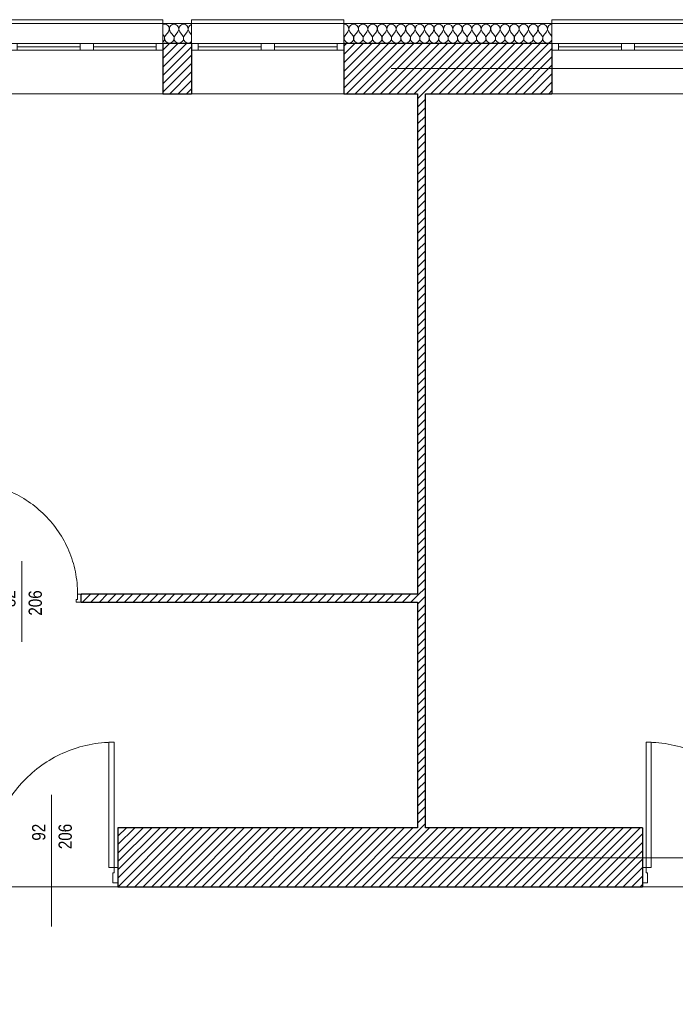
# Model space of a CAD drawing. Header units: millimetres. Extents: x -21056 to 421, y 9759 to 15589.
# Tile 41 of 120: x -5475 to -4979, y 10611 to 11355. Entities that reach past the tile are written whole.
import ezdxf
from ezdxf.enums import TextEntityAlignment as Align

# ---------------------------------------------------------------- set-up
doc = ezdxf.new("R2010")
doc.units = ezdxf.units.MM
doc.header["$LTSCALE"] = 25
doc.header["$MEASUREMENT"] = 0
doc.linetypes.add('Kropki i Kreski', pattern=[670.277762, 352.777767, -176.388884, 0, -141.111112])
doc.linetypes.add('Przerywana', pattern=[240, 120, -120])
for name, color, linetype in [('Drzwi ArchiCAD', 7, 'Continuous'), ('Konstrukcja - Siatki mod', 7, 'Continuous'), ('KR_INW', 7, 'Continuous'), ('NAPIS_SODON', 7, 'Continuous'), ('Znaczniki drzwi ArchiCADa', 7, 'Continuous')]:
    doc.layers.add(name, color=color, linetype=linetype)
for name, color, linetype, lineweight in [('Drzwi ArchiCAD_Nr_pióra__1', 7, 'Continuous', 13), ('Drzwi ArchiCAD_Nr_pióra__27', 7, 'Continuous', 25), ('Konstrukcja - Siatki mod_Nr_pióra__48', 1, 'Continuous', 15), ('KR_INW_Nr_pióra__101', 252, 'Continuous', 5), ('KR_INW_Nr_pióra__102', 3, 'Continuous', 5), ('KR_INW_Nr_pióra__27', 7, 'Continuous', 25), ('KR_INW_Nr_pióra__47', 7, 'Continuous', 15), ('NAPIS_SODON_Nr_pióra__1', 7, 'Continuous', 13), ('NAPIS_SODON_Nr_pióra__121', 255, 'Continuous', 0), ('Okna ArchiCADa_Nr_pióra__1', 7, 'Continuous', 13), ('Znaczniki drzwi ArchiCADa_Nr_pióra__20', 1, 'Continuous', 13), ('Znaczniki drzwi ArchiCADa_Nr_pióra__7', 7, 'Continuous', 13)]:
    doc.layers.add(name, color=color, linetype=linetype, lineweight=lineweight)
doc.styles.add('GENERATED_STYLE_1', font='ARIALN.TTF')
pattern_1 = [(45, (0, 0), (-31.819804, 31.819804), [])]

# ---------------------------------------------------------------- blocks, each defined once
blk = doc.blocks.new('Strop_1', base_point=(179225, 121523.3))
at = {"layer": 'NAPIS_SODON_Nr_pióra__1', "linetype": 'Continuous', "flags": 128}
blk.add_lwpolyline([(179225, 121523.3), (179225.9, 107003.8), (250898.3, 107008.3), (250897.4, 121527.8)], close=True, dxfattribs=at)
blk = doc.blocks.new('Strop_2', base_point=(188316, 115154.1))
at = {"layer": 'NAPIS_SODON_Nr_pióra__121', "linetype": 'Continuous', "flags": 128}
blk.add_lwpolyline([(204667.3, 113397.6), (188316, 113397.6), (188316, 115154.1), (204667.3, 115154.1)], dxfattribs=at)
blk = doc.blocks.new('*X166')
at = {"layer": 'KR_INW_Nr_pióra__102', "linetype": 'Continuous'}
for p, q in [((194027, 121670.9), (194022.4, 121668.5)), ((194044.4, 121670.9), (194027, 121670.9)), ((194059.7, 121662.7), (194044.4, 121670.9)), ((194069.4, 121648.2), (194059.7, 121662.7)), ((194071, 121630.9), (194069.4, 121648.2)), ((194073.5, 121648.2), (194071.8, 121630.9)), ((194083.1, 121662.7), (194073.5, 121648.2)), ((194098.4, 121670.9), (194083.1, 121662.7)), ((194115.8, 121670.9), (194098.4, 121670.9)), ((194131.2, 121662.7), (194115.8, 121670.9)), ((194140.8, 121648.2), (194131.2, 121662.7)), ((194142.4, 121630.9), (194140.8, 121648.2)), ((194144.9, 121648.2), (194143.3, 121630.9)), ((194154.5, 121662.7), (194144.9, 121648.2)), ((194169.9, 121670.9), (194154.5, 121662.7)), ((194187.3, 121670.9), (194169.9, 121670.9)), ((194202.6, 121662.7), (194187.3, 121670.9)), ((194212.2, 121648.2), (194202.6, 121662.7)), ((194213.9, 121630.9), (194212.2, 121648.2)), ((194216.3, 121648.2), (194214.7, 121630.9)), ((194226, 121662.7), (194216.3, 121648.2)), ((194239.8, 121670.1), (194226, 121662.7)), ((194022.4, 121594.5), (194028.6, 121586.3)), ((194033.3, 121577.7), (194028.6, 121586.3)), ((194035.6, 121568.1), (194033.3, 121577.7)), ((194038.1, 121577.7), (194035.9, 121568.1)), ((194042.9, 121586.3), (194038.1, 121577.7)), ((194064.3, 121614.9), (194042.9, 121586.3)), ((194064.3, 121614.9), (194071, 121630.9)), ((194071.8, 121630.9), (194078.6, 121614.9)), ((194078.6, 121614.9), (194100, 121586.3)), ((194104.8, 121577.7), (194100, 121586.3)), ((194107, 121568.1), (194104.8, 121577.7)), ((194109.5, 121577.7), (194107.3, 121568.1)), ((194114.3, 121586.3), (194109.5, 121577.7)), ((194135.7, 121614.9), (194114.3, 121586.3)), ((194135.7, 121614.9), (194142.4, 121630.9)), ((194143.3, 121630.9), (194150, 121614.9)), ((194150, 121614.9), (194171.4, 121586.3)), ((194176.2, 121577.7), (194171.4, 121586.3)), ((194178.4, 121568.1), (194176.2, 121577.7)), ((194180.9, 121577.7), (194178.7, 121568.1)), ((194185.7, 121586.3), (194180.9, 121577.7)), ((194207.1, 121614.9), (194185.7, 121586.3)), ((194207.1, 121614.9), (194213.9, 121630.9)), ((194214.7, 121630.9), (194221.4, 121614.9)), ((194221.4, 121614.9), (194239.8, 121590.4)), ((194022.4, 121537.5), (194026.4, 121540.8)), ((194026.4, 121540.8), (194031.9, 121548.9)), ((194031.9, 121548.9), (194035.1, 121558.2)), ((194035.1, 121558.2), (194035.6, 121568.1)), ((194035.9, 121568.1), (194036.3, 121558.2)), ((194036.3, 121558.2), (194039.5, 121548.9)), ((194039.5, 121548.9), (194045.1, 121540.8)), ((194045.1, 121540.8), (194052.7, 121534.5)), ((194052.7, 121534.5), (194061.7, 121530.5)), ((194061.7, 121530.5), (194071.4, 121529.2)), ((194071.4, 121529.2), (194081.2, 121530.5)), ((194081.2, 121530.5), (194090.2, 121534.5)), ((194090.2, 121534.5), (194097.8, 121540.8)), ((194097.8, 121540.8), (194103.4, 121548.9)), ((194103.4, 121548.9), (194106.5, 121558.2)), ((194106.5, 121558.2), (194107, 121568.1)), ((194107.3, 121568.1), (194107.8, 121558.2)), ((194107.8, 121558.2), (194110.9, 121548.9)), ((194110.9, 121548.9), (194116.5, 121540.8)), ((194116.5, 121540.8), (194124.1, 121534.5)), ((194124.1, 121534.5), (194133.1, 121530.5)), ((194133.1, 121530.5), (194142.9, 121529.2)), ((194142.9, 121529.2), (194152.6, 121530.5)), ((194152.6, 121530.5), (194161.6, 121534.5)), ((194161.6, 121534.5), (194169.2, 121540.8)), ((194169.2, 121540.8), (194174.8, 121548.9)), ((194174.8, 121548.9), (194177.9, 121558.2)), ((194177.9, 121558.2), (194178.4, 121568.1)), ((194178.7, 121568.1), (194179.2, 121558.2)), ((194179.2, 121558.2), (194182.3, 121548.9)), ((194182.3, 121548.9), (194187.9, 121540.8)), ((194187.9, 121540.8), (194195.5, 121534.5)), ((194195.5, 121534.5), (194204.5, 121530.5)), ((194204.5, 121530.5), (194214.3, 121529.2)), ((194214.3, 121529.2), (194224, 121530.5)), ((194224, 121530.5), (194233.1, 121534.5)), ((194233.1, 121534.5), (194239.8, 121540.1))]:
    blk.add_line(p, q, dxfattribs=at)
blk = doc.blocks.new('*X167')
at = {"layer": 'KR_INW_Nr_pióra__102', "linetype": 'Continuous'}
for p, q in [((195401.6, 121670.9), (195389.8, 121670.9)), ((195416.9, 121662.7), (195401.6, 121670.9)), ((195426.5, 121648.2), (195416.9, 121662.7)), ((195428.2, 121630.9), (195426.5, 121648.2)), ((195430.6, 121648.2), (195429, 121630.9)), ((195440.3, 121662.7), (195430.6, 121648.2)), ((195455.6, 121670.9), (195440.3, 121662.7)), ((195473, 121670.9), (195455.6, 121670.9)), ((195488.3, 121662.7), (195473, 121670.9)), ((195497.9, 121648.2), (195488.3, 121662.7)), ((195499.6, 121630.9), (195497.9, 121648.2)), ((195502.1, 121648.2), (195500.4, 121630.9)), ((195511.7, 121662.7), (195502.1, 121648.2)), ((195527, 121670.9), (195511.7, 121662.7)), ((195544.4, 121670.9), (195527, 121670.9)), ((195559.7, 121662.7), (195544.4, 121670.9)), ((195569.4, 121648.2), (195559.7, 121662.7)), ((195571, 121630.9), (195569.4, 121648.2)), ((195573.5, 121648.2), (195571.8, 121630.9)), ((195583.1, 121662.7), (195573.5, 121648.2)), ((195598.4, 121670.9), (195583.1, 121662.7)), ((195615.8, 121670.9), (195598.4, 121670.9)), ((195631.2, 121662.7), (195615.8, 121670.9)), ((195640.8, 121648.2), (195631.2, 121662.7)), ((195642.4, 121630.9), (195640.8, 121648.2)), ((195644.9, 121648.2), (195643.3, 121630.9)), ((195654.5, 121662.7), (195644.9, 121648.2)), ((195669.9, 121670.9), (195654.5, 121662.7)), ((195687.3, 121670.9), (195669.9, 121670.9)), ((195702.6, 121662.7), (195687.3, 121670.9)), ((195712.2, 121648.2), (195702.6, 121662.7)), ((195713.9, 121630.9), (195712.2, 121648.2)), ((195716.3, 121648.2), (195714.7, 121630.9)), ((195726, 121662.7), (195716.3, 121648.2)), ((195741.3, 121670.9), (195726, 121662.7)), ((195758.7, 121670.9), (195741.3, 121670.9)), ((195774, 121662.7), (195758.7, 121670.9)), ((195783.7, 121648.2), (195774, 121662.7)), ((195785.3, 121630.9), (195783.7, 121648.2)), ((195787.8, 121648.2), (195786.1, 121630.9)), ((195797.4, 121662.7), (195787.8, 121648.2)), ((195812.7, 121670.9), (195797.4, 121662.7)), ((195830.1, 121670.9), (195812.7, 121670.9)), ((195845.5, 121662.7), (195830.1, 121670.9)), ((195855.1, 121648.2), (195845.5, 121662.7)), ((195856.7, 121630.9), (195855.1, 121648.2)), ((195859.2, 121648.2), (195857.6, 121630.9)), ((195868.8, 121662.7), (195859.2, 121648.2)), ((195884.2, 121670.9), (195868.8, 121662.7)), ((195901.6, 121670.9), (195884.2, 121670.9)), ((195916.9, 121662.7), (195901.6, 121670.9)), ((195926.5, 121648.2), (195916.9, 121662.7)), ((195928.2, 121630.9), (195926.5, 121648.2)), ((195930.6, 121648.2), (195929, 121630.9)), ((195940.3, 121662.7), (195930.6, 121648.2)), ((195955.6, 121670.9), (195940.3, 121662.7)), ((195973, 121670.9), (195955.6, 121670.9)), ((195988.3, 121662.7), (195973, 121670.9)), ((195997.9, 121648.2), (195988.3, 121662.7)), ((195999.6, 121630.9), (195997.9, 121648.2)), ((196002.1, 121648.2), (196000.4, 121630.9)), ((196011.7, 121662.7), (196002.1, 121648.2)), ((196027, 121670.9), (196011.7, 121662.7)), ((196044.4, 121670.9), (196027, 121670.9)), ((196059.7, 121662.7), (196044.4, 121670.9)), ((196069.4, 121648.2), (196059.7, 121662.7)), ((196071, 121630.9), (196069.4, 121648.2)), ((196073.5, 121648.2), (196071.8, 121630.9)), ((196083.1, 121662.7), (196073.5, 121648.2)), ((196098.4, 121670.9), (196083.1, 121662.7)), ((196115.8, 121670.9), (196098.4, 121670.9)), ((196131.2, 121662.7), (196115.8, 121670.9)), ((196140.8, 121648.2), (196131.2, 121662.7)), ((196142.4, 121630.9), (196140.8, 121648.2)), ((196144.9, 121648.2), (196143.3, 121630.9)), ((196154.5, 121662.7), (196144.9, 121648.2)), ((196169.9, 121670.9), (196154.5, 121662.7)), ((196187.3, 121670.9), (196169.9, 121670.9)), ((196202.6, 121662.7), (196187.3, 121670.9)), ((196212.2, 121648.2), (196202.6, 121662.7)), ((196213.9, 121630.9), (196212.2, 121648.2)), ((196216.3, 121648.2), (196214.7, 121630.9)), ((196226, 121662.7), (196216.3, 121648.2)), ((196241.3, 121670.9), (196226, 121662.7)), ((196258.7, 121670.9), (196241.3, 121670.9)), ((196274, 121662.7), (196258.7, 121670.9)), ((196283.7, 121648.2), (196274, 121662.7)), ((196285.3, 121630.9), (196283.7, 121648.2)), ((196287.8, 121648.2), (196286.1, 121630.9)), ((196297.4, 121662.7), (196287.8, 121648.2)), ((196312.7, 121670.9), (196297.4, 121662.7)), ((196330.1, 121670.9), (196312.7, 121670.9)), ((196345.5, 121662.7), (196330.1, 121670.9)), ((196355.1, 121648.2), (196345.5, 121662.7)), ((196356.7, 121630.9), (196355.1, 121648.2)), ((196359.2, 121648.2), (196357.6, 121630.9)), ((196368.8, 121662.7), (196359.2, 121648.2)), ((196384.2, 121670.9), (196368.8, 121662.7)), ((196401.6, 121670.9), (196384.2, 121670.9)), ((196416.9, 121662.7), (196401.6, 121670.9)), ((196426.5, 121648.2), (196416.9, 121662.7)), ((196428.2, 121630.9), (196426.5, 121648.2)), ((196430.6, 121648.2), (196429, 121630.9)), ((196440.3, 121662.7), (196430.6, 121648.2)), ((196455.6, 121670.9), (196440.3, 121662.7)), ((196473, 121670.9), (196455.6, 121670.9)), ((196488.3, 121662.7), (196473, 121670.9)), ((196497.9, 121648.2), (196488.3, 121662.7)), ((196499.6, 121630.9), (196497.9, 121648.2)), ((196502.1, 121648.2), (196500.4, 121630.9)), ((196511.7, 121662.7), (196502.1, 121648.2)), ((196527, 121670.9), (196511.7, 121662.7)), ((196544.4, 121670.9), (196527, 121670.9)), ((196559.7, 121662.7), (196544.4, 121670.9)), ((196569.4, 121648.2), (196559.7, 121662.7)), ((196571, 121630.9), (196569.4, 121648.2)), ((196573.5, 121648.2), (196571.8, 121630.9)), ((196583.1, 121662.7), (196573.5, 121648.2)), ((196598.4, 121670.9), (196583.1, 121662.7)), ((196615.8, 121670.9), (196598.4, 121670.9)), ((196631.2, 121662.7), (196615.8, 121670.9)), ((196640.8, 121648.2), (196631.2, 121662.7)), ((196642.4, 121630.9), (196640.8, 121648.2)), ((196644.9, 121648.2), (196643.3, 121630.9)), ((196654.5, 121662.7), (196644.9, 121648.2)), ((196669.9, 121670.9), (196654.5, 121662.7)), ((196687.3, 121670.9), (196669.9, 121670.9)), ((196702.6, 121662.7), (196687.3, 121670.9)), ((196712.2, 121648.2), (196702.6, 121662.7)), ((196713.9, 121630.9), (196712.2, 121648.2)), ((196716.3, 121648.2), (196714.7, 121630.9)), ((196726, 121662.7), (196716.3, 121648.2)), ((196741.3, 121670.9), (196726, 121662.7)), ((196758.7, 121670.9), (196741.3, 121670.9)), ((196774, 121662.7), (196758.7, 121670.9)), ((196783.7, 121648.2), (196774, 121662.7)), ((196785.3, 121630.9), (196783.7, 121648.2)), ((196787.8, 121648.2), (196786.1, 121630.9)), ((196797.4, 121662.7), (196787.8, 121648.2)), ((196812.7, 121670.9), (196797.4, 121662.7)), ((196830.1, 121670.9), (196812.7, 121670.9)), ((196845.5, 121662.7), (196830.1, 121670.9)), ((196855.1, 121648.2), (196845.5, 121662.7)), ((196856.7, 121630.9), (196855.1, 121648.2)), ((196859.2, 121648.2), (196857.6, 121630.9)), ((196868.8, 121662.7), (196859.2, 121648.2)), ((196884.2, 121670.9), (196868.8, 121662.7)), ((196901.6, 121670.9), (196884.2, 121670.9)), ((196916.9, 121662.7), (196901.6, 121670.9)), ((196926.5, 121648.2), (196916.9, 121662.7)), ((196928.2, 121630.9), (196926.5, 121648.2)), ((196930.6, 121648.2), (196929, 121630.9)), ((196940.3, 121662.7), (196930.6, 121648.2)), ((196955.6, 121670.9), (196940.3, 121662.7)), ((196962.9, 121670.9), (196955.6, 121670.9)), ((195390.5, 121577.7), (195389.8, 121579)), ((195392.7, 121568.1), (195390.5, 121577.7)), ((195395.2, 121577.7), (195393, 121568.1)), ((195400, 121586.3), (195395.2, 121577.7)), ((195421.4, 121614.9), (195400, 121586.3)), ((195421.4, 121614.9), (195428.2, 121630.9)), ((195429, 121630.9), (195435.7, 121614.9)), ((195435.7, 121614.9), (195457.1, 121586.3)), ((195461.9, 121577.7), (195457.1, 121586.3)), ((195464.1, 121568.1), (195461.9, 121577.7)), ((195466.7, 121577.7), (195464.4, 121568.1)), ((195471.4, 121586.3), (195466.7, 121577.7)), ((195492.9, 121614.9), (195471.4, 121586.3)), ((195492.9, 121614.9), (195499.6, 121630.9)), ((195500.4, 121630.9), (195507.1, 121614.9)), ((195507.1, 121614.9), (195528.6, 121586.3)), ((195533.3, 121577.7), (195528.6, 121586.3)), ((195535.6, 121568.1), (195533.3, 121577.7)), ((195538.1, 121577.7), (195535.9, 121568.1)), ((195542.9, 121586.3), (195538.1, 121577.7)), ((195564.3, 121614.9), (195542.9, 121586.3)), ((195564.3, 121614.9), (195571, 121630.9)), ((195571.8, 121630.9), (195578.6, 121614.9)), ((195578.6, 121614.9), (195600, 121586.3)), ((195604.8, 121577.7), (195600, 121586.3)), ((195607, 121568.1), (195604.8, 121577.7)), ((195609.5, 121577.7), (195607.3, 121568.1)), ((195614.3, 121586.3), (195609.5, 121577.7)), ((195635.7, 121614.9), (195614.3, 121586.3)), ((195635.7, 121614.9), (195642.4, 121630.9)), ((195643.3, 121630.9), (195650, 121614.9)), ((195650, 121614.9), (195671.4, 121586.3)), ((195676.2, 121577.7), (195671.4, 121586.3)), ((195678.4, 121568.1), (195676.2, 121577.7)), ((195680.9, 121577.7), (195678.7, 121568.1)), ((195685.7, 121586.3), (195680.9, 121577.7)), ((195707.1, 121614.9), (195685.7, 121586.3)), ((195707.1, 121614.9), (195713.9, 121630.9)), ((195714.7, 121630.9), (195721.4, 121614.9)), ((195721.4, 121614.9), (195742.9, 121586.3)), ((195747.6, 121577.7), (195742.9, 121586.3)), ((195749.9, 121568.1), (195747.6, 121577.7)), ((195752.4, 121577.7), (195750.1, 121568.1)), ((195757.1, 121586.3), (195752.4, 121577.7)), ((195778.6, 121614.9), (195757.1, 121586.3)), ((195778.6, 121614.9), (195785.3, 121630.9)), ((195786.1, 121630.9), (195792.9, 121614.9)), ((195792.9, 121614.9), (195814.3, 121586.3)), ((195819.1, 121577.7), (195814.3, 121586.3)), ((195821.3, 121568.1), (195819.1, 121577.7)), ((195823.8, 121577.7), (195821.6, 121568.1)), ((195828.6, 121586.3), (195823.8, 121577.7)), ((195850, 121614.9), (195828.6, 121586.3)), ((195850, 121614.9), (195856.7, 121630.9)), ((195857.6, 121630.9), (195864.3, 121614.9)), ((195864.3, 121614.9), (195885.7, 121586.3)), ((195890.5, 121577.7), (195885.7, 121586.3)), ((195892.7, 121568.1), (195890.5, 121577.7)), ((195895.2, 121577.7), (195893, 121568.1)), ((195900, 121586.3), (195895.2, 121577.7)), ((195921.4, 121614.9), (195900, 121586.3)), ((195921.4, 121614.9), (195928.2, 121630.9)), ((195929, 121630.9), (195935.7, 121614.9)), ((195935.7, 121614.9), (195957.1, 121586.3)), ((195961.9, 121577.7), (195957.1, 121586.3)), ((195964.1, 121568.1), (195961.9, 121577.7)), ((195966.7, 121577.7), (195964.4, 121568.1)), ((195971.4, 121586.3), (195966.7, 121577.7)), ((195992.9, 121614.9), (195971.4, 121586.3)), ((195992.9, 121614.9), (195999.6, 121630.9)), ((196000.4, 121630.9), (196007.1, 121614.9)), ((196007.1, 121614.9), (196028.6, 121586.3)), ((196033.3, 121577.7), (196028.6, 121586.3)), ((196035.6, 121568.1), (196033.3, 121577.7)), ((196038.1, 121577.7), (196035.9, 121568.1)), ((196042.9, 121586.3), (196038.1, 121577.7)), ((196064.3, 121614.9), (196042.9, 121586.3)), ((196064.3, 121614.9), (196071, 121630.9)), ((196071.8, 121630.9), (196078.6, 121614.9)), ((196078.6, 121614.9), (196100, 121586.3)), ((196104.8, 121577.7), (196100, 121586.3)), ((196107, 121568.1), (196104.8, 121577.7)), ((196109.5, 121577.7), (196107.3, 121568.1)), ((196114.3, 121586.3), (196109.5, 121577.7)), ((196135.7, 121614.9), (196114.3, 121586.3)), ((196135.7, 121614.9), (196142.4, 121630.9)), ((196143.3, 121630.9), (196150, 121614.9)), ((196150, 121614.9), (196171.4, 121586.3)), ((196176.2, 121577.7), (196171.4, 121586.3)), ((196178.4, 121568.1), (196176.2, 121577.7)), ((196180.9, 121577.7), (196178.7, 121568.1)), ((196185.7, 121586.3), (196180.9, 121577.7)), ((196207.1, 121614.9), (196185.7, 121586.3)), ((196207.1, 121614.9), (196213.9, 121630.9)), ((196214.7, 121630.9), (196221.4, 121614.9)), ((196221.4, 121614.9), (196242.9, 121586.3)), ((196247.6, 121577.7), (196242.9, 121586.3)), ((196249.9, 121568.1), (196247.6, 121577.7)), ((196252.4, 121577.7), (196250.1, 121568.1)), ((196257.1, 121586.3), (196252.4, 121577.7)), ((196278.6, 121614.9), (196257.1, 121586.3)), ((196278.6, 121614.9), (196285.3, 121630.9)), ((196286.1, 121630.9), (196292.9, 121614.9)), ((196292.9, 121614.9), (196314.3, 121586.3)), ((196319.1, 121577.7), (196314.3, 121586.3)), ((196321.3, 121568.1), (196319.1, 121577.7)), ((196323.8, 121577.7), (196321.6, 121568.1)), ((196328.6, 121586.3), (196323.8, 121577.7)), ((196350, 121614.9), (196328.6, 121586.3)), ((196350, 121614.9), (196356.7, 121630.9)), ((196357.6, 121630.9), (196364.3, 121614.9)), ((196364.3, 121614.9), (196385.7, 121586.3)), ((196390.5, 121577.7), (196385.7, 121586.3)), ((196392.7, 121568.1), (196390.5, 121577.7)), ((196395.2, 121577.7), (196393, 121568.1)), ((196400, 121586.3), (196395.2, 121577.7)), ((196421.4, 121614.9), (196400, 121586.3)), ((196421.4, 121614.9), (196428.2, 121630.9)), ((196429, 121630.9), (196435.7, 121614.9)), ((196435.7, 121614.9), (196457.1, 121586.3)), ((196461.9, 121577.7), (196457.1, 121586.3)), ((196464.1, 121568.1), (196461.9, 121577.7)), ((196466.7, 121577.7), (196464.4, 121568.1)), ((196471.4, 121586.3), (196466.7, 121577.7)), ((196492.9, 121614.9), (196471.4, 121586.3)), ((196492.9, 121614.9), (196499.6, 121630.9)), ((196500.4, 121630.9), (196507.1, 121614.9)), ((196507.1, 121614.9), (196528.6, 121586.3)), ((196533.3, 121577.7), (196528.6, 121586.3)), ((196535.6, 121568.1), (196533.3, 121577.7)), ((196538.1, 121577.7), (196535.9, 121568.1)), ((196542.9, 121586.3), (196538.1, 121577.7)), ((196564.3, 121614.9), (196542.9, 121586.3)), ((196564.3, 121614.9), (196571, 121630.9)), ((196571.8, 121630.9), (196578.6, 121614.9)), ((196578.6, 121614.9), (196600, 121586.3)), ((196604.8, 121577.7), (196600, 121586.3)), ((196607, 121568.1), (196604.8, 121577.7)), ((196609.5, 121577.7), (196607.3, 121568.1)), ((196614.3, 121586.3), (196609.5, 121577.7)), ((196635.7, 121614.9), (196614.3, 121586.3)), ((196635.7, 121614.9), (196642.4, 121630.9)), ((196643.3, 121630.9), (196650, 121614.9)), ((196650, 121614.9), (196671.4, 121586.3)), ((196676.2, 121577.7), (196671.4, 121586.3)), ((196678.4, 121568.1), (196676.2, 121577.7)), ((196680.9, 121577.7), (196678.7, 121568.1)), ((196685.7, 121586.3), (196680.9, 121577.7)), ((196707.1, 121614.9), (196685.7, 121586.3)), ((196707.1, 121614.9), (196713.9, 121630.9)), ((196714.7, 121630.9), (196721.4, 121614.9)), ((196721.4, 121614.9), (196742.9, 121586.3)), ((196747.6, 121577.7), (196742.9, 121586.3)), ((196749.9, 121568.1), (196747.6, 121577.7)), ((196752.4, 121577.7), (196750.1, 121568.1)), ((196757.1, 121586.3), (196752.4, 121577.7)), ((196778.6, 121614.9), (196757.1, 121586.3)), ((196778.6, 121614.9), (196785.3, 121630.9)), ((196786.1, 121630.9), (196792.9, 121614.9)), ((196792.9, 121614.9), (196814.3, 121586.3)), ((196819.1, 121577.7), (196814.3, 121586.3)), ((196821.3, 121568.1), (196819.1, 121577.7)), ((196823.8, 121577.7), (196821.6, 121568.1)), ((196828.6, 121586.3), (196823.8, 121577.7)), ((196850, 121614.9), (196828.6, 121586.3)), ((196850, 121614.9), (196856.7, 121630.9)), ((196857.6, 121630.9), (196864.3, 121614.9)), ((196864.3, 121614.9), (196885.7, 121586.3)), ((196890.5, 121577.7), (196885.7, 121586.3)), ((196892.7, 121568.1), (196890.5, 121577.7)), ((196895.2, 121577.7), (196893, 121568.1)), ((196900, 121586.3), (196895.2, 121577.7)), ((196921.4, 121614.9), (196900, 121586.3)), ((196921.4, 121614.9), (196928.2, 121630.9)), ((196929, 121630.9), (196935.7, 121614.9)), ((196935.7, 121614.9), (196957.1, 121586.3)), ((196961.9, 121577.7), (196957.1, 121586.3)), ((196962.9, 121573.4), (196961.9, 121577.7)), ((195389.8, 121550.9), (195392.2, 121558.2)), ((195392.2, 121558.2), (195392.7, 121568.1)), ((195393, 121568.1), (195393.5, 121558.2)), ((195393.5, 121558.2), (195396.6, 121548.9)), ((195396.6, 121548.9), (195402.2, 121540.8)), ((195402.2, 121540.8), (195409.8, 121534.5)), ((195409.8, 121534.5), (195418.8, 121530.5)), ((195418.8, 121530.5), (195428.6, 121529.2)), ((195428.6, 121529.2), (195438.3, 121530.5)), ((195438.3, 121530.5), (195447.3, 121534.5)), ((195447.3, 121534.5), (195454.9, 121540.8)), ((195454.9, 121540.8), (195460.5, 121548.9)), ((195460.5, 121548.9), (195463.7, 121558.2)), ((195463.7, 121558.2), (195464.1, 121568.1)), ((195464.4, 121568.1), (195464.9, 121558.2)), ((195464.9, 121558.2), (195468.1, 121548.9)), ((195468.1, 121548.9), (195473.6, 121540.8)), ((195473.6, 121540.8), (195481.2, 121534.5)), ((195481.2, 121534.5), (195490.2, 121530.5)), ((195490.2, 121530.5), (195500, 121529.2)), ((195500, 121529.2), (195509.8, 121530.5)), ((195509.8, 121530.5), (195518.8, 121534.5)), ((195518.8, 121534.5), (195526.4, 121540.8)), ((195526.4, 121540.8), (195531.9, 121548.9)), ((195531.9, 121548.9), (195535.1, 121558.2)), ((195535.1, 121558.2), (195535.6, 121568.1)), ((195535.9, 121568.1), (195536.3, 121558.2)), ((195536.3, 121558.2), (195539.5, 121548.9)), ((195539.5, 121548.9), (195545.1, 121540.8)), ((195545.1, 121540.8), (195552.7, 121534.5)), ((195552.7, 121534.5), (195561.7, 121530.5)), ((195561.7, 121530.5), (195571.4, 121529.2)), ((195571.4, 121529.2), (195581.2, 121530.5)), ((195581.2, 121530.5), (195590.2, 121534.5)), ((195590.2, 121534.5), (195597.8, 121540.8)), ((195597.8, 121540.8), (195603.4, 121548.9)), ((195603.4, 121548.9), (195606.5, 121558.2)), ((195606.5, 121558.2), (195607, 121568.1)), ((195607.3, 121568.1), (195607.8, 121558.2)), ((195607.8, 121558.2), (195610.9, 121548.9)), ((195610.9, 121548.9), (195616.5, 121540.8)), ((195616.5, 121540.8), (195624.1, 121534.5)), ((195624.1, 121534.5), (195633.1, 121530.5)), ((195633.1, 121530.5), (195642.9, 121529.2)), ((195642.9, 121529.2), (195652.6, 121530.5)), ((195652.6, 121530.5), (195661.6, 121534.5)), ((195661.6, 121534.5), (195669.2, 121540.8)), ((195669.2, 121540.8), (195674.8, 121548.9)), ((195674.8, 121548.9), (195677.9, 121558.2)), ((195677.9, 121558.2), (195678.4, 121568.1)), ((195678.7, 121568.1), (195679.2, 121558.2)), ((195679.2, 121558.2), (195682.3, 121548.9)), ((195682.3, 121548.9), (195687.9, 121540.8)), ((195687.9, 121540.8), (195695.5, 121534.5)), ((195695.5, 121534.5), (195704.5, 121530.5)), ((195704.5, 121530.5), (195714.3, 121529.2)), ((195714.3, 121529.2), (195724, 121530.5)), ((195724, 121530.5), (195733.1, 121534.5)), ((195733.1, 121534.5), (195740.6, 121540.8)), ((195740.6, 121540.8), (195746.2, 121548.9)), ((195746.2, 121548.9), (195749.4, 121558.2)), ((195749.4, 121558.2), (195749.9, 121568.1)), ((195750.1, 121568.1), (195750.6, 121558.2)), ((195750.6, 121558.2), (195753.8, 121548.9)), ((195753.8, 121548.9), (195759.4, 121540.8)), ((195759.4, 121540.8), (195766.9, 121534.5)), ((195766.9, 121534.5), (195776, 121530.5)), ((195776, 121530.5), (195785.7, 121529.2)), ((195785.7, 121529.2), (195795.5, 121530.5)), ((195795.5, 121530.5), (195804.5, 121534.5)), ((195804.5, 121534.5), (195812.1, 121540.8)), ((195812.1, 121540.8), (195817.7, 121548.9)), ((195817.7, 121548.9), (195820.8, 121558.2)), ((195820.8, 121558.2), (195821.3, 121568.1)), ((195821.6, 121568.1), (195822.1, 121558.2)), ((195822.1, 121558.2), (195825.2, 121548.9)), ((195825.2, 121548.9), (195830.8, 121540.8)), ((195830.8, 121540.8), (195838.4, 121534.5)), ((195838.4, 121534.5), (195847.4, 121530.5)), ((195847.4, 121530.5), (195857.1, 121529.2)), ((195857.1, 121529.2), (195866.9, 121530.5)), ((195866.9, 121530.5), (195875.9, 121534.5)), ((195875.9, 121534.5), (195883.5, 121540.8)), ((195883.5, 121540.8), (195889.1, 121548.9)), ((195889.1, 121548.9), (195892.2, 121558.2)), ((195892.2, 121558.2), (195892.7, 121568.1)), ((195893, 121568.1), (195893.5, 121558.2)), ((195893.5, 121558.2), (195896.6, 121548.9)), ((195896.6, 121548.9), (195902.2, 121540.8)), ((195902.2, 121540.8), (195909.8, 121534.5)), ((195909.8, 121534.5), (195918.8, 121530.5)), ((195918.8, 121530.5), (195928.6, 121529.2)), ((195928.6, 121529.2), (195938.3, 121530.5)), ((195938.3, 121530.5), (195947.3, 121534.5)), ((195947.3, 121534.5), (195954.9, 121540.8)), ((195954.9, 121540.8), (195960.5, 121548.9)), ((195960.5, 121548.9), (195963.7, 121558.2)), ((195963.7, 121558.2), (195964.1, 121568.1)), ((195964.4, 121568.1), (195964.9, 121558.2)), ((195964.9, 121558.2), (195968.1, 121548.9)), ((195968.1, 121548.9), (195973.6, 121540.8)), ((195973.6, 121540.8), (195981.2, 121534.5)), ((195981.2, 121534.5), (195990.2, 121530.5)), ((195990.2, 121530.5), (196000, 121529.2)), ((196000, 121529.2), (196009.8, 121530.5)), ((196009.8, 121530.5), (196018.8, 121534.5)), ((196018.8, 121534.5), (196026.4, 121540.8)), ((196026.4, 121540.8), (196031.9, 121548.9)), ((196031.9, 121548.9), (196035.1, 121558.2)), ((196035.1, 121558.2), (196035.6, 121568.1)), ((196035.9, 121568.1), (196036.3, 121558.2)), ((196036.3, 121558.2), (196039.5, 121548.9)), ((196039.5, 121548.9), (196045.1, 121540.8)), ((196045.1, 121540.8), (196052.7, 121534.5)), ((196052.7, 121534.5), (196061.7, 121530.5)), ((196061.7, 121530.5), (196071.4, 121529.2)), ((196071.4, 121529.2), (196081.2, 121530.5)), ((196081.2, 121530.5), (196090.2, 121534.5)), ((196090.2, 121534.5), (196097.8, 121540.8)), ((196097.8, 121540.8), (196103.4, 121548.9)), ((196103.4, 121548.9), (196106.5, 121558.2)), ((196106.5, 121558.2), (196107, 121568.1)), ((196107.3, 121568.1), (196107.8, 121558.2)), ((196107.8, 121558.2), (196110.9, 121548.9)), ((196110.9, 121548.9), (196116.5, 121540.8)), ((196116.5, 121540.8), (196124.1, 121534.5)), ((196124.1, 121534.5), (196133.1, 121530.5)), ((196133.1, 121530.5), (196142.9, 121529.2)), ((196142.9, 121529.2), (196152.6, 121530.5)), ((196152.6, 121530.5), (196161.6, 121534.5)), ((196161.6, 121534.5), (196169.2, 121540.8)), ((196169.2, 121540.8), (196174.8, 121548.9)), ((196174.8, 121548.9), (196177.9, 121558.2)), ((196177.9, 121558.2), (196178.4, 121568.1)), ((196178.7, 121568.1), (196179.2, 121558.2)), ((196179.2, 121558.2), (196182.3, 121548.9)), ((196182.3, 121548.9), (196187.9, 121540.8)), ((196187.9, 121540.8), (196195.5, 121534.5)), ((196195.5, 121534.5), (196204.5, 121530.5)), ((196204.5, 121530.5), (196214.3, 121529.2)), ((196214.3, 121529.2), (196224, 121530.5)), ((196224, 121530.5), (196233.1, 121534.5)), ((196233.1, 121534.5), (196240.6, 121540.8)), ((196240.6, 121540.8), (196246.2, 121548.9)), ((196246.2, 121548.9), (196249.4, 121558.2)), ((196249.4, 121558.2), (196249.9, 121568.1)), ((196250.1, 121568.1), (196250.6, 121558.2)), ((196250.6, 121558.2), (196253.8, 121548.9)), ((196253.8, 121548.9), (196259.4, 121540.8)), ((196259.4, 121540.8), (196266.9, 121534.5)), ((196266.9, 121534.5), (196276, 121530.5)), ((196276, 121530.5), (196285.7, 121529.2)), ((196285.7, 121529.2), (196295.5, 121530.5)), ((196295.5, 121530.5), (196304.5, 121534.5)), ((196304.5, 121534.5), (196312.1, 121540.8)), ((196312.1, 121540.8), (196317.7, 121548.9)), ((196317.7, 121548.9), (196320.8, 121558.2)), ((196320.8, 121558.2), (196321.3, 121568.1)), ((196321.6, 121568.1), (196322.1, 121558.2)), ((196322.1, 121558.2), (196325.2, 121548.9)), ((196325.2, 121548.9), (196330.8, 121540.8)), ((196330.8, 121540.8), (196338.4, 121534.5)), ((196338.4, 121534.5), (196347.4, 121530.5)), ((196347.4, 121530.5), (196357.1, 121529.2)), ((196357.1, 121529.2), (196366.9, 121530.5)), ((196366.9, 121530.5), (196375.9, 121534.5)), ((196375.9, 121534.5), (196383.5, 121540.8)), ((196383.5, 121540.8), (196389.1, 121548.9)), ((196389.1, 121548.9), (196392.2, 121558.2)), ((196392.2, 121558.2), (196392.7, 121568.1)), ((196393, 121568.1), (196393.5, 121558.2)), ((196393.5, 121558.2), (196396.6, 121548.9)), ((196396.6, 121548.9), (196402.2, 121540.8)), ((196402.2, 121540.8), (196409.8, 121534.5)), ((196409.8, 121534.5), (196418.8, 121530.5)), ((196418.8, 121530.5), (196428.6, 121529.2)), ((196428.6, 121529.2), (196438.3, 121530.5)), ((196438.3, 121530.5), (196447.3, 121534.5)), ((196447.3, 121534.5), (196454.9, 121540.8)), ((196454.9, 121540.8), (196460.5, 121548.9)), ((196460.5, 121548.9), (196463.7, 121558.2)), ((196463.7, 121558.2), (196464.1, 121568.1)), ((196464.4, 121568.1), (196464.9, 121558.2)), ((196464.9, 121558.2), (196468.1, 121548.9)), ((196468.1, 121548.9), (196473.6, 121540.8)), ((196473.6, 121540.8), (196481.2, 121534.5)), ((196481.2, 121534.5), (196490.2, 121530.5)), ((196490.2, 121530.5), (196500, 121529.2)), ((196500, 121529.2), (196509.8, 121530.5)), ((196509.8, 121530.5), (196518.8, 121534.5)), ((196518.8, 121534.5), (196526.4, 121540.8)), ((196526.4, 121540.8), (196531.9, 121548.9)), ((196531.9, 121548.9), (196535.1, 121558.2)), ((196535.1, 121558.2), (196535.6, 121568.1)), ((196535.9, 121568.1), (196536.3, 121558.2)), ((196536.3, 121558.2), (196539.5, 121548.9)), ((196539.5, 121548.9), (196545.1, 121540.8)), ((196545.1, 121540.8), (196552.7, 121534.5)), ((196552.7, 121534.5), (196561.7, 121530.5)), ((196561.7, 121530.5), (196571.4, 121529.2)), ((196571.4, 121529.2), (196581.2, 121530.5)), ((196581.2, 121530.5), (196590.2, 121534.5)), ((196590.2, 121534.5), (196597.8, 121540.8)), ((196597.8, 121540.8), (196603.4, 121548.9)), ((196603.4, 121548.9), (196606.5, 121558.2)), ((196606.5, 121558.2), (196607, 121568.1)), ((196607.3, 121568.1), (196607.8, 121558.2)), ((196607.8, 121558.2), (196610.9, 121548.9)), ((196610.9, 121548.9), (196616.5, 121540.8)), ((196616.5, 121540.8), (196624.1, 121534.5)), ((196624.1, 121534.5), (196633.1, 121530.5)), ((196633.1, 121530.5), (196642.9, 121529.2)), ((196642.9, 121529.2), (196652.6, 121530.5)), ((196652.6, 121530.5), (196661.6, 121534.5)), ((196661.6, 121534.5), (196669.2, 121540.8)), ((196669.2, 121540.8), (196674.8, 121548.9)), ((196674.8, 121548.9), (196677.9, 121558.2)), ((196677.9, 121558.2), (196678.4, 121568.1)), ((196678.7, 121568.1), (196679.2, 121558.2)), ((196679.2, 121558.2), (196682.3, 121548.9)), ((196682.3, 121548.9), (196687.9, 121540.8)), ((196687.9, 121540.8), (196695.5, 121534.5)), ((196695.5, 121534.5), (196704.5, 121530.5)), ((196704.5, 121530.5), (196714.3, 121529.2)), ((196714.3, 121529.2), (196724, 121530.5)), ((196724, 121530.5), (196733.1, 121534.5)), ((196733.1, 121534.5), (196740.6, 121540.8)), ((196740.6, 121540.8), (196746.2, 121548.9)), ((196746.2, 121548.9), (196749.4, 121558.2)), ((196749.4, 121558.2), (196749.9, 121568.1)), ((196750.1, 121568.1), (196750.6, 121558.2)), ((196750.6, 121558.2), (196753.8, 121548.9)), ((196753.8, 121548.9), (196759.4, 121540.8)), ((196759.4, 121540.8), (196766.9, 121534.5)), ((196766.9, 121534.5), (196776, 121530.5)), ((196776, 121530.5), (196785.7, 121529.2)), ((196785.7, 121529.2), (196795.5, 121530.5)), ((196795.5, 121530.5), (196804.5, 121534.5)), ((196804.5, 121534.5), (196812.1, 121540.8)), ((196812.1, 121540.8), (196817.7, 121548.9)), ((196817.7, 121548.9), (196820.8, 121558.2)), ((196820.8, 121558.2), (196821.3, 121568.1)), ((196821.6, 121568.1), (196822.1, 121558.2)), ((196822.1, 121558.2), (196825.2, 121548.9)), ((196825.2, 121548.9), (196830.8, 121540.8)), ((196830.8, 121540.8), (196838.4, 121534.5)), ((196838.4, 121534.5), (196847.4, 121530.5)), ((196847.4, 121530.5), (196857.1, 121529.2)), ((196857.1, 121529.2), (196866.9, 121530.5)), ((196866.9, 121530.5), (196875.9, 121534.5)), ((196875.9, 121534.5), (196883.5, 121540.8)), ((196883.5, 121540.8), (196889.1, 121548.9)), ((196889.1, 121548.9), (196892.2, 121558.2)), ((196892.2, 121558.2), (196892.7, 121568.1)), ((196893, 121568.1), (196893.5, 121558.2)), ((196893.5, 121558.2), (196896.6, 121548.9)), ((196896.6, 121548.9), (196902.2, 121540.8)), ((196902.2, 121540.8), (196909.8, 121534.5)), ((196909.8, 121534.5), (196918.8, 121530.5)), ((196918.8, 121530.5), (196928.6, 121529.2)), ((196928.6, 121529.2), (196938.3, 121530.5)), ((196938.3, 121530.5), (196947.3, 121534.5)), ((196947.3, 121534.5), (196954.9, 121540.8)), ((196954.9, 121540.8), (196960.5, 121548.9)), ((196960.5, 121548.9), (196962.9, 121556))]:
    blk.add_line(p, q, dxfattribs=at)
blk = doc.blocks.new('Okno podwójne 19')
at = {"layer": 'Okna ArchiCADa_Nr_pióra__1', "linetype": 'Continuous'}
for p, q in [((-575, 330), (575, 330)), ((-575, 0), (-525, 0)), ((-575, -50), (-575, 0)), ((-525, 0), (-525, -50)), ((-525, 0), (-50, 0)), ((-50, -50), (-50, 0)), ((-50, 0), (0, 0)), ((0, 0), (50, 0)), ((50, 0), (50, -50)), ((50, 0), (525, 0)), ((525, -50), (525, 0)), ((525, 0), (575, 0)), ((575, -50), (575, 0)), ((-525, -50), (-575, -50)), ((-525, -25), (-50, -25)), ((-50, -50), (-525, -50)), ((0, -50), (-50, -50)), ((50, -50), (0, -50)), ((50, -25), (525, -25)), ((525, -50), (50, -50)), ((575, -50), (525, -50)), ((-575, -200), (575, -200)), ((-575, -200), (-575, -230)), ((575, -230), (575, -200)), ((-575, -230), (575, -230))]:
    blk.add_line(p, q, dxfattribs=at)
blk = doc.blocks.new('Ściana_1', base_point=(179075.1, 121675.6))
at = {"layer": 'KR_INW_Nr_pióra__101', "linetype": 'Continuous'}
h = blk.add_hatch(dxfattribs=at)
h.set_pattern_fill('Cegła_licówka', color=256, style=0, pattern_type=2)
h.set_pattern_definition(pattern_1)
h.paths.add_polyline_path([(194022.4, 121145.6), (194239.8, 121145.6), (194239.8, 121475.6), (194239.8, 121525.6), (194022.4, 121525.6), (194022.4, 121475.6)])
h = blk.add_hatch(dxfattribs=at)
h.set_pattern_fill('Cegła_licówka', color=256, style=0, pattern_type=2)
h.set_pattern_definition(pattern_1)
h.paths.add_polyline_path([(195389.8, 121145.6), (196962.9, 121145.6), (196962.9, 121475.6), (196962.9, 121525.6), (195389.8, 121525.6), (195389.8, 121475.6)])
at = {"layer": 'KR_INW_Nr_pióra__27', "linetype": 'Continuous'}
for p, q in [((194239.8, 121525.6), (194022.4, 121525.6)), ((194022.4, 121525.6), (194022.4, 121475.6)), ((194239.8, 121525.6), (194239.8, 121475.6)), ((196962.9, 121525.6), (195389.8, 121525.6)), ((195389.8, 121525.6), (195389.8, 121475.6)), ((196962.9, 121525.6), (196962.9, 121475.6)), ((194022.4, 121475.6), (194022.4, 121145.6)), ((194239.8, 121475.6), (194239.8, 121145.6)), ((195389.8, 121475.6), (195389.8, 121145.6)), ((196962.9, 121475.6), (196962.9, 121145.6))]:
    blk.add_line(p, q, dxfattribs=at)
at = {"layer": 'KR_INW_Nr_pióra__27', "linetype": 'Continuous', "flags": 128}
for points in [[(194022.4, 121145.6), (194239.8, 121145.6)], [(195389.8, 121145.6), (195946.8, 121145.6)], [(196006.8, 121145.6), (196962.9, 121145.6)]]:
    blk.add_lwpolyline(points, dxfattribs=at)
at = {"layer": 'KR_INW_Nr_pióra__47', "linetype": 'Continuous'}
for p, q in [((194022.4, 121675.6), (194022.4, 121525.6)), ((194239.8, 121675.6), (194239.8, 121525.6)), ((195389.8, 121675.6), (195389.8, 121525.6)), ((196962.9, 121675.6), (196962.9, 121525.6))]:
    blk.add_line(p, q, dxfattribs=at)
at = {"layer": 'KR_INW_Nr_pióra__47', "linetype": 'Continuous', "flags": 128}
for points in [[(194239.8, 121675.6), (194022.4, 121675.6)], [(196962.9, 121675.6), (195389.8, 121675.6)]]:
    blk.add_lwpolyline(points, dxfattribs=at)
at = {"layer": 'KR_INW'}
for name in ['*X166', '*X167']:
    blk.add_blockref(name, (0, 0), dxfattribs=at)
at = {"layer": 'Okna ArchiCADa_Nr_pióra__1', "linetype": 'Continuous', "xscale": -1, "zscale": 1000, "rotation": 180}
for p in [(193447.4, 121475.6), (194814.8, 121475.6), (197537.9, 121475.6)]:
    blk.add_blockref('Okno podwójne 19', p, dxfattribs=at)
blk = doc.blocks.new('Drzwi 19_20')
at = {"layer": 'Drzwi ArchiCAD_Nr_pióra__1', "linetype": 'Continuous'}
for p, q in [((433.4, 0), (433.4, 946.8)), ((433.4, 946.8), (473.4, 946.8)), ((473.4, 946.8), (473.4, 0)), ((-473.4, 0), (-501.4, 0)), ((-501.4, 0), (-501.4, -115)), ((-473.4, -40), (-473.4, 0)), ((473.4, 0), (433.4, 0)), ((501.4, 0), (473.4, 0)), ((473.4, 0), (473.4, -40)), ((501.4, -115), (501.4, 0)), ((-461.4, -40), (-473.4, -40)), ((-461.4, -115), (-461.4, -40)), ((473.4, -40), (461.4, -40)), ((461.4, -40), (461.4, -115)), ((-501.4, -115), (-461.4, -115)), ((461.4, -115), (501.4, -115))]:
    blk.add_line(p, q, dxfattribs=at)
at = {"layer": 'Drzwi ArchiCAD_Nr_pióra__1', "linetype": 'Przerywana'}
blk.add_arc((473.4, 0), 946.8, 90, 180, dxfattribs=at)
at = {"layer": 'Drzwi ArchiCAD_Nr_pióra__27', "linetype": 'Continuous'}
for p, q in [((-501.4, 0), (-501.4, -115)), ((501.4, 0), (501.4, -115))]:
    blk.add_line(p, q, dxfattribs=at)
blk = doc.blocks.new('Znacznik Wym 19_30')
at = {"layer": 'Znaczniki drzwi ArchiCADa_Nr_pióra__20', "linetype": 'Continuous'}
blk.add_line((0, -695), (0, 300), dxfattribs=at)
at = {"layer": 'Znaczniki drzwi ArchiCADa_Nr_pióra__7', "style": 'GENERATED_STYLE_1'}
for tag, p in [('AC_MarkerText_3', (-182.4, -222.3)), ('AC_MarkerText_2', (17.6, -286.3))]:
    blk.add_attdef(tag, text='', height=100, rotation=270, dxfattribs=at).set_placement(p, align=Align.BOTTOM_LEFT)
blk = doc.blocks.new('Ściana_44', base_point=(205241.5, 115154.1))
at = {"layer": 'KR_INW_Nr_pióra__101', "linetype": 'Continuous'}
h = blk.add_hatch(dxfattribs=at)
h.set_pattern_fill('Cegła_licówka', color=256, style=0, pattern_type=2)
h.set_pattern_definition(pattern_1)
h.paths.add_polyline_path([(193683.2, 115299.1), (193683.2, 115184.1), (193683.2, 115154.1), (197646, 115154.1), (197646, 115184.1), (197646, 115299.1), (197646, 115599.1), (193683.2, 115599.1)])
at = {"layer": 'KR_INW_Nr_pióra__27', "linetype": 'Continuous'}
for p, q in [((193683.2, 115599.1), (193683.2, 115299.1)), ((197646, 115599.1), (197646, 115299.1)), ((193683.2, 115299.1), (193683.2, 115184.1)), ((197646, 115299.1), (197646, 115184.1)), ((193683.2, 115184.1), (193683.2, 115154.1)), ((197646, 115184.1), (197646, 115154.1))]:
    blk.add_line(p, q, dxfattribs=at)
at = {"layer": 'KR_INW_Nr_pióra__27', "linetype": 'Continuous', "flags": 128}
for points in [[(195946.8, 115599.1), (193683.2, 115599.1)], [(197646, 115599.1), (196006.8, 115599.1)], [(193683.2, 115154.1), (197646, 115154.1)]]:
    blk.add_lwpolyline(points, dxfattribs=at)
at = {"layer": 'Drzwi ArchiCAD', "linetype": 'Continuous', "zscale": 1000}
blk.add_blockref('Drzwi 19_20', (193181.8, 115299.1), dxfattribs=at)
at = {"layer": 'Drzwi ArchiCAD', "linetype": 'Continuous', "xscale": -1, "zscale": 1000}
blk.add_blockref('Drzwi 19_20', (198147.3, 115299.1), dxfattribs=at)
at = {"layer": 'Znaczniki drzwi ArchiCADa', "color": 14, "lineweight": 13, "true_color": 0xb00000}
ref = blk.add_blockref('Znacznik Wym 19_30', (193181.8, 115154.1), dxfattribs=dict(at, rotation=180))
ref.add_attrib('AC_MarkerText_2', '92', dxfattribs={"layer": 'Znaczniki drzwi ArchiCADa_Nr_pióra__7', "color": 7, "height": 100, "rotation": 90, "style": 'GENERATED_STYLE_1'}).set_placement((193164.2, 115501.8), align=Align.BOTTOM_LEFT)
ref.add_attrib('AC_MarkerText_3', '206', dxfattribs={"layer": 'Znaczniki drzwi ArchiCADa_Nr_pióra__7', "color": 7, "height": 100, "rotation": 90, "style": 'GENERATED_STYLE_1'}).set_placement((193364.2, 115437.8), align=Align.BOTTOM_LEFT)
blk = doc.blocks.new('Drzwi 19_38')
at = {"layer": 'Drzwi ArchiCAD_Nr_pióra__1', "linetype": 'Continuous'}
for p, q in [((382.6, 0), (382.6, 845.2)), ((382.6, 845.2), (422.6, 845.2)), ((422.6, 845.2), (422.6, 0)), ((-422.6, 0), (-450.6, 0)), ((-450.6, 0), (-450.6, -60)), ((-422.6, -40), (-422.6, 0)), ((422.6, 0), (382.6, 0)), ((450.6, 0), (422.6, 0)), ((422.6, 0), (422.6, -40)), ((450.6, -60), (450.6, 0)), ((-450.6, -60), (-410.6, -60)), ((-410.6, -40), (-422.6, -40)), ((-410.6, -60), (-410.6, -40)), ((422.6, -40), (410.6, -40)), ((410.6, -40), (410.6, -60)), ((410.6, -60), (450.6, -60))]:
    blk.add_line(p, q, dxfattribs=at)
at = {"layer": 'Drzwi ArchiCAD_Nr_pióra__1', "linetype": 'Przerywana'}
blk.add_arc((422.6, 0), 845.2, 90, 180, dxfattribs=at)
at = {"layer": 'Drzwi ArchiCAD_Nr_pióra__27', "linetype": 'Continuous'}
for p, q in [((-450.6, -60), (-450.6, 0)), ((450.6, -60), (450.6, 0))]:
    blk.add_line(p, q, dxfattribs=at)
blk = doc.blocks.new('Znacznik Wym 19_31')
at = {"layer": 'Znaczniki drzwi ArchiCADa_Nr_pióra__20', "linetype": 'Continuous'}
blk.add_line((0, 250), (0, -360), dxfattribs=at)
at = {"layer": 'Znaczniki drzwi ArchiCADa_Nr_pióra__7', "style": 'GENERATED_STYLE_1'}
for tag, p in [('AC_MarkerText_2', (-17.6, -97.4)), ('AC_MarkerText_3', (182.4, -161.4))]:
    blk.add_attdef(tag, text='', height=100, rotation=90, dxfattribs=at).set_placement(p, align=Align.BOTTOM_LEFT)
blk = doc.blocks.new('Ściana_108', base_point=(191661.7, 117303.7))
at = {"layer": 'KR_INW_Nr_pióra__101', "linetype": 'Continuous'}
h = blk.add_hatch(dxfattribs=at)
h.set_pattern_fill('Cegła_licówka', color=256, style=0, pattern_type=2)
h.set_pattern_definition(pattern_1)
h.paths.add_polyline_path([(191911.7, 117303.7), (192504.9, 117303.7), (192504.9, 117363.7), (191911.7, 117363.7)])
h = blk.add_hatch(dxfattribs=at)
h.set_pattern_fill('Cegła_licówka', color=256, style=0, pattern_type=2)
h.set_pattern_definition(pattern_1)
h.paths.add_polyline_path([(193406.1, 117303.7), (195946.8, 117303.7), (195946.8, 117363.7), (193406.1, 117363.7)])
at = {"layer": 'KR_INW_Nr_pióra__27', "linetype": 'Continuous'}
for p, q in [((192504.9, 117303.7), (192504.9, 117363.7)), ((193406.1, 117303.7), (193406.1, 117363.7))]:
    blk.add_line(p, q, dxfattribs=at)
at = {"layer": 'KR_INW_Nr_pióra__27', "linetype": 'Continuous', "flags": 128}
for points in [[(192504.9, 117363.7), (191911.7, 117363.7)], [(195946.8, 117363.7), (193406.1, 117363.7)], [(191911.7, 117303.7), (192504.9, 117303.7)], [(193406.1, 117303.7), (195946.8, 117303.7)]]:
    blk.add_lwpolyline(points, dxfattribs=at)
at = {"layer": 'Drzwi ArchiCAD', "linetype": 'Continuous', "xscale": -1, "zscale": 1000}
blk.add_blockref('Drzwi 19_38', (192955.5, 117363.7), dxfattribs=at)
at = {"layer": 'Znaczniki drzwi ArchiCADa', "color": 14, "lineweight": 13, "true_color": 0xb00000}
ref = blk.add_blockref('Znacznik Wym 19_31', (192955.5, 117363.7), dxfattribs=at)
ref.add_attrib('AC_MarkerText_2', '82', dxfattribs={"layer": 'Znaczniki drzwi ArchiCADa_Nr_pióra__7', "color": 7, "height": 100, "rotation": 90, "style": 'GENERATED_STYLE_1'}).set_placement((192937.9, 117266.3), align=Align.BOTTOM_LEFT)
ref.add_attrib('AC_MarkerText_3', '206', dxfattribs={"layer": 'Znaczniki drzwi ArchiCADa_Nr_pióra__7', "color": 7, "height": 100, "rotation": 90, "style": 'GENERATED_STYLE_1'}).set_placement((193137.9, 117202.3), align=Align.BOTTOM_LEFT)
blk = doc.blocks.new('Ściana_109', base_point=(195946.8, 121675.6))
at = {"layer": 'KR_INW_Nr_pióra__101', "linetype": 'Continuous'}
h = blk.add_hatch(dxfattribs=at)
h.set_pattern_fill('Cegła_licówka', color=256, style=0, pattern_type=2)
h.set_pattern_definition(pattern_1)
h.paths.add_polyline_path([(195946.8, 121145.6), (195946.8, 115599.1), (196006.8, 115599.1), (196006.8, 121145.6)])
at = {"layer": 'KR_INW_Nr_pióra__27', "linetype": 'Continuous', "flags": 128}
for points in [[(195946.8, 121145.6), (195946.8, 117363.7)], [(196006.8, 115599.1), (196006.8, 121145.6)], [(195946.8, 117303.7), (195946.8, 115599.1)]]:
    blk.add_lwpolyline(points, dxfattribs=at)
blk = doc.blocks.new('Standardowy znacznik siatki_8')
at = {"layer": 'Konstrukcja - Siatki mod_Nr_pióra__48', "linetype": 'Kropki i Kreski'}
blk.add_line((1000, 0), (72912, 0), dxfattribs=at)

msp = doc.modelspace()

# ---------------------------------------------------------------- block references
at = {"layer": 'Konstrukcja - Siatki mod', "color": 8, "linetype": 'Continuous', "lineweight": 13, "xscale": 0.1, "yscale": 0.1, "zscale": 100}
for p in [(-6969.92, 11318.49), (-6969.92, 10722.14)]:
    msp.add_blockref('Standardowy znacznik siatki_8', p, dxfattribs=at)
at = {"layer": 'KR_INW', "xscale": 0.1, "yscale": 0.1, "zscale": 0.1}
for name, p in [('Ściana_1', (-6861.34, 11352.49)), ('Ściana_109', (-5174.17, 11352.49)), ('Ściana_108', (-5602.68, 10915.3)), ('Ściana_44', (-4244.7, 10700.34))]:
    msp.add_blockref(name, p, dxfattribs=at)
at = {"layer": 'NAPIS_SODON', "linetype": 'Continuous', "xscale": 0.1, "yscale": 0.1, "zscale": 0.1}
msp.add_blockref('Strop_1', (-6846.35, 11337.26), dxfattribs=at)
at = {"layer": 'NAPIS_SODON', "color": 255, "linetype": 'Continuous', "lineweight": 0, "xscale": 0.1, "yscale": 0.1, "zscale": 0.1}
msp.add_blockref('Strop_2', (-5937.25, 10700.34), dxfattribs=at)

doc.saveas('drawing.dxf')
